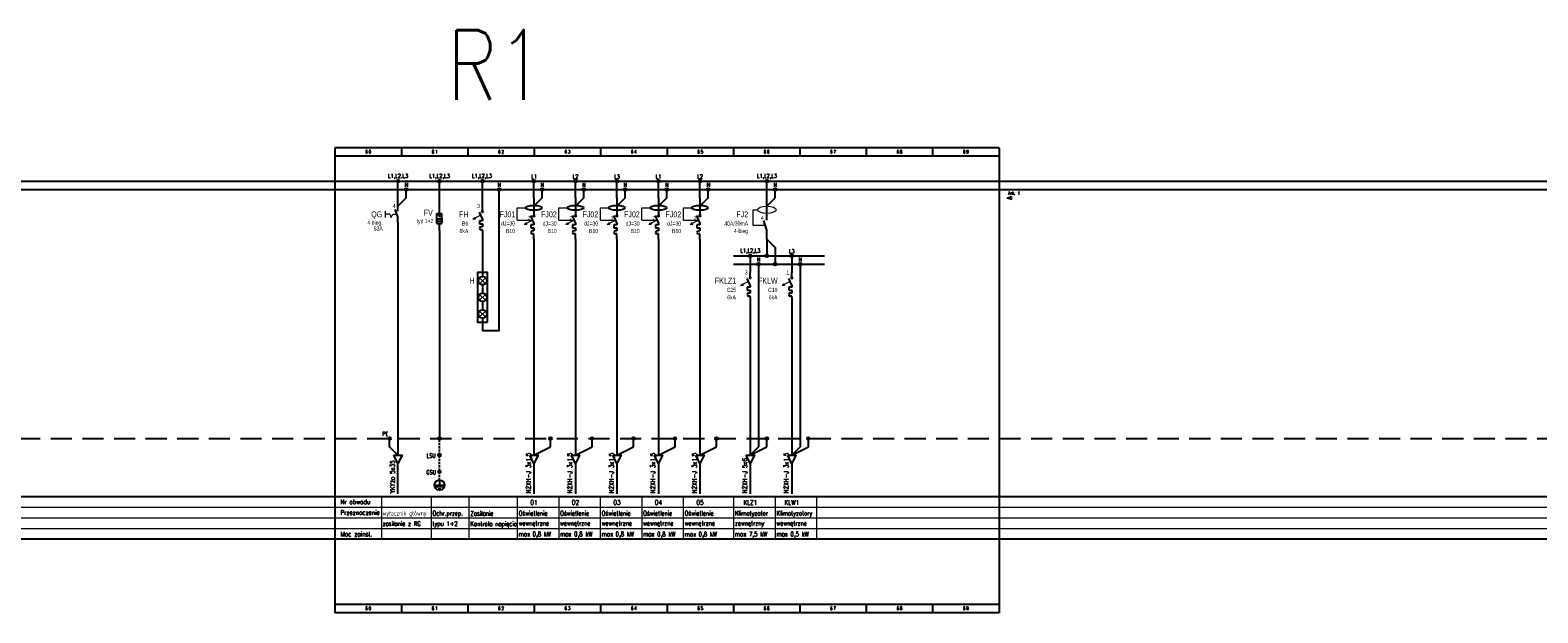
# Model space of a CAD drawing. Header units: millimetres. Extents: x -94648 to 68781, y -29623 to 11990.
# Tile 2 of 181: x -76485 to -67403, y -15171 to -11662. Entities that reach past the tile are written whole.
import ezdxf
from ezdxf.enums import TextEntityAlignment as Align

# ---------------------------------------------------------------- set-up
doc = ezdxf.new("R2010")
doc.units = ezdxf.units.MM
doc.linetypes.add('DASHED', pattern=[19.05, 12.7, -6.35])
doc.layers.add('cienkie', color=3, linetype='Continuous', lineweight=20)
doc.layers.add('TEKST_GRUBY', color=1, linetype='Continuous', lineweight=35)
for name, color, linetype in [('GRUBE', 1, 'Continuous'), ('ODNOŚNIK', 2, 'Continuous'), ('RAMKA', 1, 'Continuous'), ('TEKST_CIENKI', 2, 'Continuous')]:
    doc.layers.add(name, color=color, linetype=linetype)
doc.styles.add('LOGOCAD', font='TXT8')
doc.styles.add('ROMANS', font='romans.shx', dxfattribs={"width": 0.75, "height": 10})
doc.styles.get("Standard").update_dxf_attribs({"font": 'arial.ttf'})

# ---------------------------------------------------------------- blocks, each defined once
blk = doc.blocks.new('PASTYLKA')
at = {"layer": 'ODNOŚNIK'}
blk.add_hatch(color=256, dxfattribs=at).paths.add_polyline_path([(0.8, 0, 1), (-0.8, 0, 1)])
blk.add_circle((0, 0), 0.8, dxfattribs=at)
blk = doc.blocks.new('Pe')
at = {"layer": 'GRUBE'}
for p, q in [((0, 0), (0, -3.03)), ((-3.03, -3.03), (3.03, -3.03)), ((1.9, -4.17), (-1.9, -4.17)), ((-0.76, -5.31), (0.76, -5.31))]:
    blk.add_line(p, q, dxfattribs=at)
blk.add_circle((0, -3.03), 3.03, dxfattribs=at)
at = {"layer": 'GRUBE', "width": 0.7}
blk.add_attdef('TYP', (4.2, -3.94), '', height=2, dxfattribs=at)
blk = doc.blocks.new('FR101-1kr')
at = {"layer": 'cienkie'}
for p, q in [((-7.5, -7), (-7.5, -3)), ((-5, -5), (-4, -7)), ((-4, -7), (-3, -5))]:
    blk.add_line(p, q, dxfattribs=at)
at = {"layer": 'cienkie', "linetype": 'DASHED'}
for p, q in [((-5, -5), (-7.5, -5)), ((-3, -5), (-0.75, -5))]:
    blk.add_line(p, q, dxfattribs=at)
at = {"layer": 'GRUBE'}
for p, q in [((0, -3), (0, 0)), ((-1.88, -2), (0, -7)), ((0, -10), (0, -7))]:
    blk.add_line(p, q, dxfattribs=at)
at = {"layer": 'cienkie', "width": 0.7}
blk.add_attdef('BIEG', (-3.18, -1.25), '', height=2.5, dxfattribs=at)
for tag, p in [('TYP', (-9.2, -11.25)), ('WAR', (-9.2, -14.75))]:
    blk.add_attdef(tag, text='', height=2.5, dxfattribs=at).set_placement(p, align=Align.RIGHT)
at = {"layer": 'GRUBE', "width": 0.7}
blk.add_attdef('OZN', text='', height=3.5, dxfattribs=at).set_placement((-9.48, -6.75), align=Align.RIGHT)
blk = doc.blocks.new('Ochronik3bieg-1kr')
at = {"layer": 'cienkie'}
blk.add_hatch(color=256, dxfattribs=at).paths.add_polyline_path([(-1, -5), (0, -6.75), (1, -5)])
for p, q in [((-1.95, -7.5), (1.95, -7.5)), ((-1.95, -8.37), (1.95, -8.37)), ((-1, -5), (1, -5)), ((-1, -5), (0, -6.75)), ((0, -6.75), (1, -5)), ((-1.95, -9.23), (1.95, -9.23))]:
    blk.add_line(p, q, dxfattribs=at)
at = {"layer": 'GRUBE'}
for p, q in [((0, -5), (0, 0)), ((-1.5, -10.5), (-1.5, -4.5)), ((-1.5, -4.5), (1.5, -4.5)), ((1.5, -10.5), (1.5, -4.5)), ((-1.5, -10.5), (1.5, -10.5)), ((0, -15), (0, -10.5))]:
    blk.add_line(p, q, dxfattribs=at)
at = {"layer": 'cienkie', "width": 0.7}
for tag, p in [('TYP', (-3.7, -10.25)), ('WAR', (-3.5, -14.75))]:
    blk.add_attdef(tag, text='', height=2.5, dxfattribs=at).set_placement(p, align=Align.RIGHT)
at = {"layer": 'GRUBE', "width": 0.7}
blk.add_attdef('OZN', text='', height=3.5, dxfattribs=at).set_placement((-3.98, -5.75), align=Align.RIGHT)
blk = doc.blocks.new('Lampka')
at = {"layer": 'cienkie'}
for p, q in [((-1.77, -6.77), (1.77, -3.23)), ((-1.77, -3.23), (1.77, -6.77))]:
    blk.add_line(p, q, dxfattribs=at)
at = {"layer": 'GRUBE'}
for p, q in [((0, 0), (0, -2.5)), ((0, -7.5), (0, -10))]:
    blk.add_line(p, q, dxfattribs=at)
blk.add_circle((0, -5), 2.5, dxfattribs=at)
at = {"layer": 'cienkie', "width": 0.7}
for tag, p in [('KON_1', (0.7, -1.25)), ('KON_2', (0.7, -11.25))]:
    blk.add_attdef(tag, p, '', height=2.5, dxfattribs=at)
for tag, p in [('TYP', (-4.31, -11.21)), ('WAR', (-4.31, -15.21))]:
    blk.add_attdef(tag, text='', height=2.5, dxfattribs=at).set_placement(p, align=Align.RIGHT)
at = {"layer": 'GRUBE', "width": 0.7}
blk.add_attdef('OZN', text='', height=3.5, dxfattribs=at).set_placement((-4.72, -6.69), align=Align.RIGHT)
blk = doc.blocks.new('S300')
at = {"layer": 'cienkie'}
for p, q in [((-1.02, -5.46), (-5.85, -7.96)), ((-5.85, -7.96), (-4.75, -6.83)), ((-4.29, -7.71), (-5.85, -7.96)), ((-5.41, -7.73), (-4.75, -6.83)), ((-5.41, -7.73), (-4.29, -7.71)), ((-4.96, -7.5), (-4.75, -6.83)), ((-4.96, -7.5), (-4.29, -7.71)), ((-4.75, -6.83), (-4.29, -7.71))]:
    blk.add_line(p, q, dxfattribs=at)
at = {"layer": 'GRUBE'}
for p, q in [((0, -3.5), (0, 0)), ((0, -8.84), (-1.82, -8.84)), ((-1.82, -8.84), (-1.82, -10.66)), ((0, -7.67), (-1.81, -3.74)), ((0.6, -2.9), (-0.61, -4.11)), ((0.6, -4.11), (-0.61, -2.9)), ((0, -7.67), (0, -8.84)), ((-1.82, -10.66), (0, -10.66)), ((0, -12.47), (-0.91, -12.47)), ((0, -14.29), (-0.91, -14.29)), ((0, -10.66), (0, -12.47)), ((0, -15), (0, -14.29))]:
    blk.add_line(p, q, dxfattribs=at)
for start, end in [(90, 180), (180, 270)]:
    blk.add_arc((-0.91, -13.38), 0.908, start, end, dxfattribs=at)
at = {"layer": 'cienkie', "width": 0.7}
for tag, height, p in [('WAR', 2.5, (-11.36, -11.27)), ('TYP', 2.5, (-11.36, -6.77)), ('BIEG', 2.2, (-2.06, -3.22))]:
    blk.add_attdef(tag, text='', height=height, dxfattribs=at).set_placement(p, align=Align.RIGHT)
at = {"layer": 'GRUBE', "width": 0.7}
blk.add_attdef('OZN', text='', height=3.5, dxfattribs=at).set_placement((-11.22, -1.77), align=Align.RIGHT)
blk = doc.blocks.new('P312')
at = {"layer": 'cienkie', "linetype": 'DASHED'}
for p, q in [((-10, -6.1), (-5.05, -6.09)), ((-10, -13.5), (-10, -6.1)), ((-10, -13.5), (-0.68, -13.5))]:
    blk.add_line(p, q, dxfattribs=at)
at = {"layer": 'cienkie'}
for p, q in [((-0.67, -13.52), (-5.81, -16.17)), ((-5.81, -16.17), (-4.71, -15.03)), ((-4.25, -15.92), (-5.81, -16.17)), ((-5.37, -15.94), (-4.71, -15.03)), ((-5.37, -15.94), (-4.25, -15.92)), ((-4.92, -15.71), (-4.71, -15.03)), ((-4.92, -15.71), (-4.25, -15.92)), ((-4.71, -15.03), (-4.25, -15.92))]:
    blk.add_line(p, q, dxfattribs=at)
at = {"layer": 'GRUBE'}
for p, q in [((0, 0), (0, -11)), ((0, -15.16), (-1.81, -10.74)), ((0, -16.34), (-1.81, -16.34)), ((-1.81, -16.34), (-1.81, -18.16)), ((-1.81, -18.16), (0, -18.16)), ((0.6, -10.39), (-0.61, -11.61)), ((0.6, -11.61), (-0.61, -10.39)), ((0, -15.16), (0, -16.34)), ((0, -18.16), (0, -19.97)), ((0, -19.97), (-0.91, -19.97)), ((0, -21.79), (-0.91, -21.79)), ((0, -25), (0, -21.79))]:
    blk.add_line(p, q, dxfattribs=at)
for start, end in [(90, 180), (180, 270)]:
    blk.add_arc((-0.91, -20.88), 0.908, start, end, dxfattribs=at)
blk.add_ellipse((-0.05, -6.09), major_axis=(5, 0), ratio=0.286199, dxfattribs=at)
at = {"layer": 'cienkie', "width": 0.7}
for tag, height, p in [('WAR1', 2.5, (-5.89, -19.65)), ('BIEGUNY', 2, (-2.37, -11.15)), ('WAR2', 2.5, (-5.89, -24.15))]:
    blk.add_attdef(tag, text='', height=height, dxfattribs=at).set_placement(p, align=Align.RIGHT)
at = {"layer": 'GRUBE', "width": 0.7}
blk.add_attdef('OZN', text='', height=3.5, dxfattribs=at).set_placement((-6.36, -4.9), align=Align.RIGHT)
blk = doc.blocks.new('P300')
at = {"layer": 'cienkie', "linetype": 'DASHED'}
for p, q in [((-8.18, -16.5), (-8.18, -7.25)), ((-8.18, -7.25), (-5.68, -7.25)), ((-8.18, -16.5), (-0.94, -16.5))]:
    blk.add_line(p, q, dxfattribs=at)
at = {"layer": 'cienkie'}
blk.add_ellipse((0, -7.25), major_axis=(5.68, 0), ratio=0.385965, dxfattribs=at)
at = {"layer": 'GRUBE'}
for p, q in [((0, -13.5), (0, 0)), ((0, -19.5), (-1.81, -13.74)), ((0, -25), (0, -19.5))]:
    blk.add_line(p, q, dxfattribs=at)
at = {"layer": 'cienkie', "width": 0.7}
for tag, height, p in [('TYP', 2.5, (-11.36, -16.77)), ('BIEG', 2.2, (-2.06, -13.22)), ('WAR', 2.5, (-11.36, -21.27))]:
    blk.add_attdef(tag, text='', height=height, dxfattribs=at).set_placement(p, align=Align.RIGHT)
at = {"layer": 'GRUBE', "width": 0.7}
blk.add_attdef('OZN', text='', height=3.5, dxfattribs=at).set_placement((-11.22, -11.77), align=Align.RIGHT)

msp = doc.modelspace()

# ---------------------------------------------------------------- linework, layer by layer
at = {"layer": 'cienkie'}
for p, q in [((-74369.24812, -14471.01692), (-74369.24812, -14724.64727)), ((-74369.24812, -14471.01692), (-74369.24812, -14724.64727)), ((-74369.24812, -14471.01692), (-74369.24812, -14724.64732)), ((-74369.24812, -14471.01692), (-74369.24812, -14724.64727)), ((-74369.24812, -14471.01692), (-74369.24812, -14724.64727)), ((-74369.24812, -14471.01698), (-74369.24812, -14724.64732)), ((-74069.24812, -14471.01692), (-74069.24812, -14724.64727)), ((-73841.3851, -14471.01692), (-73841.3851, -14724.64727)), ((-73841.3851, -14471.01692), (-73841.3851, -14724.64727)), ((-73550.25681, -14471.01692), (-73550.25681, -14724.64727)), ((-73550.25681, -14471.01692), (-73550.25681, -14724.64727)), ((-73300.25681, -14471.01692), (-73300.25681, -14724.64727)), ((-73300.25681, -14471.01692), (-73300.25681, -14724.64727)), ((-73050.25682, -14471.04922), (-73050.25682, -14724.67956)), ((-73050.25682, -14471.04922), (-73050.25682, -14724.67956)), ((-72800.25682, -14471.08151), (-72800.25682, -14724.71186)), ((-72800.25682, -14471.08151), (-72800.25682, -14724.71186)), ((-72550.25683, -14471.11381), (-72550.25683, -14724.74415)), ((-72550.25683, -14471.11381), (-72550.25683, -14724.74415)), ((-72247.13235, -14470.98435), (-72247.13235, -14724.61469)), ((-72247.13235, -14470.98435), (-72247.13235, -14724.61469)), ((-72247.13235, -14470.98435), (-72247.13235, -14724.61469)), ((-72247.13235, -14470.9844), (-72247.13235, -14724.61475)), ((-72247.13235, -14471.01692), (-72247.13235, -14724.64727)), ((-72247.13235, -14471.01692), (-72247.13235, -14724.64727)), ((-72247.13235, -14471.01692), (-72247.13235, -14724.64727)), ((-72247.13235, -14471.01698), (-72247.13235, -14724.64732)), ((-72247.13235, -14471.01698), (-72247.13235, -14724.64732)), ((-72247.13234, -14470.95205), (-72247.13234, -14724.58239)), ((-72247.13234, -14470.98463), (-72247.13234, -14724.61497)), ((-71997.13235, -14470.91947), (-71997.13235, -14724.54982)), ((-71997.13235, -14470.95177), (-71997.13235, -14724.58211)), ((-71997.13235, -14470.95177), (-71997.13235, -14724.58211)), ((-71997.13235, -14470.95177), (-71997.13235, -14724.58211)), ((-71997.13235, -14470.95183), (-71997.13235, -14724.58217)), ((-71997.13235, -14470.95205), (-71997.13235, -14724.58239)), ((-71997.13235, -14470.98435), (-71997.13235, -14724.61469)), ((-71997.13235, -14470.98435), (-71997.13235, -14724.61469)), ((-71997.13235, -14470.98435), (-71997.13235, -14724.61469)), ((-71997.13235, -14470.9844), (-71997.13235, -14724.61475)), ((-71997.13235, -14470.9844), (-71997.13235, -14724.61475)), ((-71747.13235, -14470.95183), (-71747.13235, -14724.58217)), ((-90648.48284, -14535.01698), (-46648.48284, -14535.01698)), ((-90648.48284, -14599.01698), (-46648.48284, -14599.01698)), ((-90648.48284, -14599.01698), (-46648.48284, -14599.01698)), ((-90648.48284, -14663.01698), (-46648.48284, -14663.01698))]:
    msp.add_line(p, q, dxfattribs=at)
at = {"layer": 'GRUBE'}
for p, q in [((-94648.48284, -12571.01692), (-66648.48284, -12571.01692)), ((-94648.48284, -12621.01692), (-66648.48284, -12621.01692)), ((-74269.08028, -12721.01687), (-74269.08028, -12571.01687)), ((-74219.08028, -12671.01687), (-74219.08028, -12621.01687)), ((-74019.08028, -12721.01687), (-74019.08028, -12571.01687)), ((-73759.50478, -12721.01687), (-73759.50478, -12571.01687)), ((-73450.08897, -12671.01687), (-73450.08897, -12571.01687)), ((-73400.08897, -12671.01687), (-73400.08897, -12621.01687)), ((-73200.08897, -12671.01687), (-73200.08897, -12571.01687)), ((-73150.08897, -12671.01687), (-73150.08897, -12621.01687)), ((-72950.08897, -12671.04916), (-72950.08897, -12571.04916)), ((-72900.08897, -12671.04916), (-72900.08897, -12621.04916)), ((-72700.08898, -12671.08146), (-72700.08898, -12571.08146)), ((-72650.08898, -12671.08146), (-72650.08898, -12621.08146)), ((-72450.08898, -12671.11375), (-72450.08898, -12571.11375)), ((-72400.08898, -12671.11375), (-72400.08898, -12621.11375)), ((-72046.99194, -12670.97267), (-72046.99194, -12570.97267)), ((-71996.99194, -12670.97267), (-71996.99194, -12620.97267)), ((-74219.08028, -12671.01687), (-74269.08028, -12721.01687)), ((-73400.08897, -12671.01687), (-73450.08897, -12721.01687)), ((-73150.08897, -12671.01687), (-73200.08897, -12721.01687)), ((-72900.08897, -12671.04916), (-72950.08897, -12721.04916)), ((-72650.08898, -12671.08146), (-72700.08898, -12721.08146)), ((-72400.08898, -12671.11375), (-72450.08898, -12721.11375)), ((-72046.99194, -12720.97267), (-71996.99194, -12670.97267)), ((-74269.08028, -12821.01687), (-74269.24821, -14221.01687)), ((-74019.08028, -12871.01687), (-74019.24821, -14121.01687)), ((-73759.50478, -12871.01687), (-73759.50478, -13121.01687)), ((-73450.08897, -12921.01687), (-73450.2569, -14221.01687)), ((-73200.08897, -12921.01687), (-73200.2569, -14221.01687)), ((-72950.08897, -12921.04916), (-72950.25691, -14221.04916)), ((-72700.08898, -12921.08146), (-72700.25691, -14221.08146)), ((-72450.08898, -12921.11375), (-72450.25691, -14221.11375)), ((-72046.99194, -12920.97267), (-72046.99194, -13020.97267)), ((-72046.99194, -12920.97267), (-71996.99194, -12970.97267)), ((-71996.99194, -12970.97267), (-71996.99194, -13070.97267)), ((-72246.99195, -13021.01687), (-71700.50874, -13021.01687)), ((-72246.99195, -13071.01687), (-71700.50874, -13071.01687)), ((-72147.13244, -13021.01687), (-72147.13244, -13120.97267)), ((-72097.13244, -13071.01687), (-72097.13244, -14170.98429)), ((-71897.13244, -13021.01687), (-71897.13244, -13120.97267)), ((-71847.13244, -13071.01687), (-71847.13244, -14170.95171)), ((-72147.14098, -13270.97267), (-72147.14098, -14220.98429)), ((-71897.14098, -13270.9401), (-71897.14098, -14220.95171)), ((-74319.24821, -14171.01687), (-74319.24821, -14121.01687)), ((-73350.2569, -14171.01687), (-73350.2569, -14121.01687)), ((-73100.2569, -14171.01687), (-73100.2569, -14121.01687)), ((-72850.25691, -14171.04916), (-72850.25691, -14121.04916)), ((-72600.25691, -14171.08146), (-72600.25691, -14121.08146)), ((-72350.25691, -14171.11375), (-72350.25691, -14121.11375)), ((-72047.13244, -14170.98429), (-72047.13244, -14120.98429)), ((-71797.13244, -14170.95171), (-71797.13244, -14120.95171)), ((-74269.24821, -14221.01687), (-74319.24821, -14171.01687)), ((-73450.2569, -14221.01687), (-73350.2569, -14171.01687)), ((-73200.2569, -14221.01687), (-73100.2569, -14171.01687)), ((-72950.25691, -14221.04916), (-72850.25691, -14171.04916)), ((-72700.25691, -14221.08146), (-72600.25691, -14171.08146)), ((-72450.25691, -14221.11375), (-72350.25691, -14171.11375)), ((-72147.13244, -14220.98429), (-72047.13244, -14170.98429)), ((-72097.13244, -14170.98429), (-72147.13244, -14220.98429)), ((-71897.13244, -14220.95171), (-71797.13244, -14170.95171)), ((-71847.13244, -14170.95171), (-71897.13244, -14220.95171)), ((-74269.24821, -14454.12075), (-74269.24821, -14271.01687)), ((-73450.2569, -14271.01687), (-73450.2569, -14454.12075)), ((-73200.2569, -14271.01687), (-73200.2569, -14454.12075)), ((-72950.25691, -14271.04916), (-72950.25691, -14454.15305)), ((-72700.25691, -14271.08146), (-72700.25691, -14454.18534)), ((-72450.25691, -14271.11375), (-72450.25691, -14454.21764)), ((-72147.13244, -14270.98429), (-72147.13244, -14454.08818)), ((-71897.13244, -14270.95171), (-71897.13244, -14454.0556)), ((-90648.48284, -14471.01698), (-46648.48284, -14471.01698)), ((-94648.48284, -14724.64732), (-46648.48284, -14724.64732))]:
    msp.add_line(p, q, dxfattribs=at)
at = {"layer": 'GRUBE', "linetype": 'DASHED', "ltscale": 10}
msp.add_line((-94648.48284, -14121.01692), (-66648.48284, -14121.01692), dxfattribs=at)
at = {"layer": 'GRUBE', "linetype": 'DASHED'}
msp.add_line((-74019.24821, -14371.01687), (-74019.24821, -14121.01687), dxfattribs=at)
at = {"layer": 'GRUBE'}
for points in [[(-73759.50478, -13421.01687), (-73759.50478, -13471.01687), (-73659.50478, -13471.01687), (-73659.50478, -12621.01687)], [(-74294.24821, -14221.01687), (-74244.24821, -14221.01687), (-74269.24821, -14271.01687), (-74294.24821, -14221.01687)], [(-73475.2569, -14221.01687), (-73425.2569, -14221.01687), (-73450.2569, -14271.01687), (-73475.2569, -14221.01687)], [(-73225.2569, -14221.01687), (-73175.2569, -14221.01687), (-73200.2569, -14271.01687), (-73225.2569, -14221.01687)], [(-72975.25691, -14221.04916), (-72925.25691, -14221.04916), (-72950.25691, -14271.04916), (-72975.25691, -14221.04916)], [(-72725.25691, -14221.08146), (-72675.25691, -14221.08146), (-72700.25691, -14271.08146), (-72725.25691, -14221.08146)], [(-72475.25691, -14221.11375), (-72425.25691, -14221.11375), (-72450.25691, -14271.11375), (-72475.25691, -14221.11375)], [(-72172.13244, -14220.98429), (-72122.13244, -14220.98429), (-72147.13244, -14270.98429), (-72172.13244, -14220.98429)], [(-71922.13244, -14220.95171), (-71872.13244, -14220.95171), (-71897.13244, -14270.95171), (-71922.13244, -14220.95171)]]:
    msp.add_lwpolyline(points, dxfattribs=at)
at = {"layer": 'RAMKA', "ltscale": 5}
for p, q in [((-70648.48284, -12371.01692), (-74648.48284, -12371.01692)), ((-74648.48284, -12371.01692), (-74648.48284, -12421.01692)), ((-70648.48284, -12421.01692), (-74648.48284, -12421.01692)), ((-74648.48284, -12421.01692), (-74648.48284, -15121.01692)), ((-74248.48284, -12371.01692), (-74248.48284, -12421.01692)), ((-73848.48284, -12371.01692), (-73848.48284, -12421.01692)), ((-73448.48284, -12371.01692), (-73448.48284, -12421.01692)), ((-73048.48284, -12371.01692), (-73048.48284, -12421.01692)), ((-73048.48284, -12371.01692), (-73048.48284, -12421.01692)), ((-72648.48284, -12371.01692), (-72648.48284, -12421.01692)), ((-72248.48284, -12371.01692), (-72248.48284, -12421.01692)), ((-71848.48284, -12371.01692), (-71848.48284, -12421.01692)), ((-71448.48284, -12371.01692), (-71448.48284, -12421.01692)), ((-71048.48284, -12371.01692), (-71048.48284, -12421.01692)), ((-70648.48284, -12371.01692), (-70648.48284, -12421.01692)), ((-70648.48284, -12421.01692), (-70648.48284, -15121.01692)), ((-70648.48284, -15121.01692), (-74648.48284, -15121.01692)), ((-74648.48284, -15121.01692), (-74648.48284, -15171.01692)), ((-74248.48284, -15121.01692), (-74248.48284, -15171.01692)), ((-73848.48284, -15121.01692), (-73848.48284, -15171.01692)), ((-73448.48284, -15121.01692), (-73448.48284, -15171.01692)), ((-73048.48284, -15121.01692), (-73048.48284, -15171.01692)), ((-73048.48284, -15121.01692), (-73048.48284, -15171.01692)), ((-72648.48284, -15121.01692), (-72648.48284, -15171.01692)), ((-72248.48284, -15121.01692), (-72248.48284, -15171.01692)), ((-71848.48284, -15121.01692), (-71848.48284, -15171.01692)), ((-71448.48284, -15121.01692), (-71448.48284, -15171.01692)), ((-71048.48284, -15121.01692), (-71048.48284, -15171.01692)), ((-70648.48284, -15121.01692), (-70648.48284, -15171.01692)), ((-70648.48284, -15171.01692), (-74648.48284, -15171.01692))]:
    msp.add_line(p, q, dxfattribs=at)
at = {"layer": 'RAMKA'}
for q in [(-70569.50506, -12663.25235), (-70569.50506, -12678.7815)]:
    msp.add_line((-70598.48284, -12671.01692), q, dxfattribs=at)
at = {"layer": 'TEKST_CIENKI'}
msp.add_lwpolyline([(-73729.50478, -13421.01687), (-73729.50478, -13121.01687), (-73789.50478, -13121.01687), (-73789.50478, -13421.01687)], close=True, dxfattribs=at)

# ---------------------------------------------------------------- block references
at = {"layer": 'GRUBE', "xscale": 10, "yscale": 10, "zscale": 10}
for name, p in [('PASTYLKA', (-74269.08028, -12571.01687)), ('PASTYLKA', (-74219.08028, -12621.01687)), ('PASTYLKA', (-74019.08028, -12571.01687)), ('PASTYLKA', (-73759.50478, -12571.01687)), ('PASTYLKA', (-73659.50478, -12621.01687)), ('PASTYLKA', (-73450.08897, -12571.01687)), ('PASTYLKA', (-73400.08897, -12621.01687)), ('PASTYLKA', (-73200.08897, -12571.01687)), ('PASTYLKA', (-73150.08897, -12621.01687)), ('PASTYLKA', (-72950.08897, -12571.04916)), ('PASTYLKA', (-72900.08897, -12621.04916)), ('PASTYLKA', (-72700.08898, -12571.08146)), ('PASTYLKA', (-72650.08898, -12621.08146)), ('PASTYLKA', (-72450.08898, -12571.11375)), ('PASTYLKA', (-72400.08898, -12621.11375)), ('PASTYLKA', (-72046.99194, -12570.97267)), ('PASTYLKA', (-71996.99194, -12620.97267)), ('PASTYLKA', (-72146.99194, -13020.97267)), ('PASTYLKA', (-72096.99194, -13070.97267)), ('PASTYLKA', (-72046.99194, -13020.97267)), ('PASTYLKA', (-71996.99194, -13070.97267)), ('PASTYLKA', (-71896.99195, -13021.01687)), ('PASTYLKA', (-71846.99195, -13071.01687)), ('Lampka', (-73759.50478, -13221.01687)), ('Lampka', (-73759.50478, -13321.01687)), ('PASTYLKA', (-74319.24821, -14121.01687)), ('PASTYLKA', (-74019.24821, -14121.01687)), ('PASTYLKA', (-74019.24821, -14121.01687)), ('PASTYLKA', (-73350.2569, -14121.01687)), ('PASTYLKA', (-73100.2569, -14121.01687)), ('PASTYLKA', (-72850.25691, -14121.04916)), ('PASTYLKA', (-72600.25691, -14121.08146)), ('PASTYLKA', (-72350.25691, -14121.11375)), ('PASTYLKA', (-72047.13244, -14120.95194)), ('PASTYLKA', (-71797.13244, -14120.91936)), ('PASTYLKA', (-74019.24821, -14221.01687)), ('PASTYLKA', (-74019.24821, -14221.01687)), ('PASTYLKA', (-74019.24821, -14321.01687)), ('PASTYLKA', (-74019.24821, -14321.01687)), ('Pe', (-74019.24821, -14371.01687))]:
    msp.add_blockref(name, p, dxfattribs=at)
for name, p, values in [('FR101-1kr', (-74269.08028, -12721.01687), {'BIEG': '4', 'OZN': 'QG', 'WAR': '63A', 'TYP': '4 bieg.'}), ('P300', (-72046.99194, -12670.97267), {'BIEG': '4', 'TYP': '40A/30mA', 'WAR': '4-bieg', 'OZN': 'FJ2'}), ('Ochronik3bieg-1kr', (-74019.08028, -12721.01687), {'TYP': 'typ 1+2', 'OZN': 'FV'})]:
    msp.add_blockref(name, p, dxfattribs=at).add_auto_attribs(values)
at = {"layer": 'GRUBE'}
ref = msp.add_blockref('S300', (-73759.50478, -12721.01687), dxfattribs=dict(at, xscale=10, yscale=10, zscale=10))
ref.add_attrib('WAR', '6kA', dxfattribs={"layer": 'cienkie', "height": 25, "width": 0.7}).set_placement((-73845.70478, -12883.51687), align=Align.RIGHT)
ref.add_attrib('TYP', 'B6', dxfattribs={"layer": 'cienkie', "height": 25, "width": 0.7}).set_placement((-73845.70478, -12838.51687), align=Align.RIGHT)
ref.add_attrib('OZN', 'FH', dxfattribs={"height": 35, "width": 0.7}).set_placement((-73844.30478, -12788.51687), align=Align.RIGHT)
ref.add_attrib('BIEGUNY', '3', dxfattribs={"layer": 'cienkie', "height": 25, "width": 0.7}).set_placement((-73775.00974, -12733.51687), align=Align.RIGHT)
ref = msp.add_blockref('P312', (-73450.08897, -12671.01687), dxfattribs=dict(at, xscale=10, yscale=10, zscale=10))
ref.add_attrib('BIEG', '2', dxfattribs={"layer": 'cienkie', "height": 22, "width": 0.7}).set_placement((-73470.72487, -12803.25329), align=Align.RIGHT)
ref.add_attrib('TYP', 'dJ=30', dxfattribs={"layer": 'cienkie', "height": 25, "width": 0.7}).set_placement((-73563.67328, -12838.73635), align=Align.RIGHT)
ref.add_attrib('WAR', 'B10', dxfattribs={"layer": 'cienkie', "height": 25, "width": 0.7}).set_placement((-73563.67328, -12883.73635), align=Align.RIGHT)
ref.add_attrib('OZN', 'FJ01', dxfattribs={"height": 35, "width": 0.7}).set_placement((-73562.27328, -12788.73635), align=Align.RIGHT)
ref = msp.add_blockref('P312', (-73200.08897, -12671.01687), dxfattribs=dict(at, xscale=10, yscale=10, zscale=10))
ref.add_attrib('BIEG', '2', dxfattribs={"layer": 'cienkie', "height": 22, "width": 0.7}).set_placement((-73220.72487, -12803.25329), align=Align.RIGHT)
ref.add_attrib('TYP', 'dJ=30', dxfattribs={"layer": 'cienkie', "height": 25, "width": 0.7}).set_placement((-73313.67328, -12838.73635), align=Align.RIGHT)
ref.add_attrib('WAR', 'B10', dxfattribs={"layer": 'cienkie', "height": 25, "width": 0.7}).set_placement((-73313.67328, -12883.73635), align=Align.RIGHT)
ref.add_attrib('OZN', 'FJ02', dxfattribs={"height": 35, "width": 0.7}).set_placement((-73312.27328, -12788.73635), align=Align.RIGHT)
ref = msp.add_blockref('P312', (-72950.08897, -12671.04916), dxfattribs=dict(at, xscale=10, yscale=10, zscale=10))
ref.add_attrib('BIEG', '2', dxfattribs={"layer": 'cienkie', "height": 22, "width": 0.7}).set_placement((-72970.72488, -12803.28559), align=Align.RIGHT)
ref.add_attrib('TYP', 'dJ=30', dxfattribs={"layer": 'cienkie', "height": 25, "width": 0.7}).set_placement((-73063.67328, -12838.76864), align=Align.RIGHT)
ref.add_attrib('WAR', 'B10', dxfattribs={"layer": 'cienkie', "height": 25, "width": 0.7}).set_placement((-73063.67328, -12883.76864), align=Align.RIGHT)
ref.add_attrib('OZN', 'FJ02', dxfattribs={"height": 35, "width": 0.7}).set_placement((-73062.27328, -12788.76864), align=Align.RIGHT)
ref = msp.add_blockref('P312', (-72700.08898, -12671.08146), dxfattribs=dict(at, xscale=10, yscale=10, zscale=10))
ref.add_attrib('BIEG', '2', dxfattribs={"layer": 'cienkie', "height": 22, "width": 0.7}).set_placement((-72720.72488, -12803.31788), align=Align.RIGHT)
ref.add_attrib('TYP', 'dJ=30', dxfattribs={"layer": 'cienkie', "height": 25, "width": 0.7}).set_placement((-72813.67328, -12838.80094), align=Align.RIGHT)
ref.add_attrib('WAR', 'B10', dxfattribs={"layer": 'cienkie', "height": 25, "width": 0.7}).set_placement((-72813.67328, -12883.80094), align=Align.RIGHT)
ref.add_attrib('OZN', 'FJ02', dxfattribs={"height": 35, "width": 0.7}).set_placement((-72812.27328, -12788.80094), align=Align.RIGHT)
ref = msp.add_blockref('P312', (-72450.08898, -12671.11375), dxfattribs=dict(at, xscale=10, yscale=10, zscale=10))
ref.add_attrib('BIEG', '2', dxfattribs={"layer": 'cienkie', "height": 22, "width": 0.7}).set_placement((-72470.72489, -12803.35018), align=Align.RIGHT)
ref.add_attrib('TYP', 'dJ=30', dxfattribs={"layer": 'cienkie', "height": 25, "width": 0.7}).set_placement((-72563.67329, -12838.83323), align=Align.RIGHT)
ref.add_attrib('WAR', 'B10', dxfattribs={"layer": 'cienkie', "height": 25, "width": 0.7}).set_placement((-72563.67329, -12883.83323), align=Align.RIGHT)
ref.add_attrib('OZN', 'FJ02', dxfattribs={"height": 35, "width": 0.7}).set_placement((-72562.27329, -12788.83323), align=Align.RIGHT)
ref = msp.add_blockref('Lampka', (-73759.50478, -13121.01687), dxfattribs=dict(at, xscale=10, yscale=10, zscale=10))
ref.add_attrib('OZN', 'H', dxfattribs={"height": 35, "width": 0.7}).set_placement((-73806.66669, -13187.92057), align=Align.RIGHT)
ref = msp.add_blockref('S300', (-72147.00049, -13120.97267), dxfattribs=dict(at, xscale=10, yscale=10, zscale=10))
ref.add_attrib('WAR', '6kA', dxfattribs={"layer": 'cienkie', "height": 25, "width": 0.7}).set_placement((-72233.20049, -13283.47267), align=Align.RIGHT)
ref.add_attrib('TYP', 'C25', dxfattribs={"layer": 'cienkie', "height": 25, "width": 0.7}).set_placement((-72233.20049, -13238.47267), align=Align.RIGHT)
ref.add_attrib('OZN', 'FKLZ1', dxfattribs={"height": 35, "width": 0.7}).set_placement((-72231.80049, -13188.47267), align=Align.RIGHT)
ref.add_attrib('BIEGUNY', '3', dxfattribs={"layer": 'cienkie', "height": 25, "width": 0.7}).set_placement((-72162.50544, -13133.47267), align=Align.RIGHT)
ref = msp.add_blockref('S300', (-71897.00048, -13120.94038), dxfattribs=dict(at, xscale=10, yscale=10, zscale=10))
ref.add_attrib('WAR', '6kA', dxfattribs={"layer": 'cienkie', "height": 25, "width": 0.7}).set_placement((-71983.20048, -13283.44038), align=Align.RIGHT)
ref.add_attrib('TYP', 'C10', dxfattribs={"layer": 'cienkie', "height": 25, "width": 0.7}).set_placement((-71983.20048, -13238.44038), align=Align.RIGHT)
ref.add_attrib('OZN', 'FKLW', dxfattribs={"height": 35, "width": 0.7}).set_placement((-71981.80048, -13188.44038), align=Align.RIGHT)
ref.add_attrib('BIEGUNY', '1', dxfattribs={"layer": 'cienkie', "height": 25, "width": 0.7}).set_placement((-71912.50544, -13133.44038), align=Align.RIGHT)

# ---------------------------------------------------------------- texts
at = {"layer": 'RAMKA', "style": 'ROMANS', "width": 0.8}
for s, p in [('6', (-74458.48284, -12403.82101)), ('0', (-74438.48284, -12403.82101)), ('6', (-74058.48284, -12403.82101)), ('1', (-74038.48284, -12403.82101)), ('6', (-73658.48284, -12403.82101)), ('2', (-73638.48284, -12403.82101)), ('6', (-73258.48284, -12403.82101)), ('3', (-73238.48284, -12403.82101)), ('6', (-72858.48284, -12403.82101)), ('4', (-72838.48284, -12403.82101)), ('6', (-72458.48284, -12403.82101)), ('5', (-72438.48284, -12403.82101)), ('6', (-72058.48284, -12403.82101)), ('6', (-72038.48284, -12403.82101)), ('6', (-71658.48284, -12403.82101)), ('7', (-71638.48284, -12403.82101)), ('6', (-71258.48284, -12403.82101)), ('8', (-71238.48284, -12403.82101)), ('6', (-70858.48284, -12403.82101)), ('9', (-70838.48284, -12403.82101)), ('Ark. 1', (-70558.18518, -12653.82101)), ('6', (-74458.48284, -15153.82101)), ('0', (-74438.48284, -15153.82101)), ('6', (-74058.48284, -15153.82101)), ('1', (-74038.48284, -15153.82101)), ('6', (-73658.48284, -15153.82101)), ('2', (-73638.48284, -15153.82101)), ('6', (-73258.48284, -15153.82101)), ('3', (-73238.48284, -15153.82101)), ('6', (-72858.48284, -15153.82101)), ('4', (-72838.48284, -15153.82101)), ('6', (-72458.48284, -15153.82101)), ('5', (-72438.48284, -15153.82101)), ('6', (-72058.48284, -15153.82101)), ('6', (-72038.48284, -15153.82101)), ('6', (-71658.48284, -15153.82101)), ('7', (-71638.48284, -15153.82101)), ('6', (-71258.48284, -15153.82101)), ('8', (-71238.48284, -15153.82101)), ('6', (-70858.48284, -15153.82101)), ('9', (-70838.48284, -15153.82101))]:
    msp.add_text(s, height=20, dxfattribs=at).set_placement(p, align=Align.CENTER)
at = {"layer": 'TEKST_CIENKI', "style": 'LOGOCAD', "width": 0.8}
for s, p in [('YKYżo 5x35', (-74288.51503, -14450.72588)), ('N2XH-J 3x1,5', (-73469.52373, -14450.72588)), ('N2XH-J 3x1,5', (-73219.52373, -14450.72588)), ('N2XH-J 3x1,5', (-72969.52373, -14450.75818)), ('N2XH-J 3x1,5', (-72719.52373, -14450.79047)), ('N2XH-J 3x1,5', (-72469.52374, -14450.82277)), ('N2XH-J 5x6', (-72166.39926, -14450.69331)), ('N2XH-J 3x1,5', (-71916.39926, -14450.66073))]:
    msp.add_text(s, height=28, rotation=90, dxfattribs=at).set_placement(p)
at = {"layer": 'TEKST_CIENKI', "style": 'ROMANS', "width": 0.7}
for s, p in [('wyłacznik główny', (-74361.4019, -14585.15903)), ('zasilanie z RG', (-74361.4019, -14647.9742)), ('typu 1+2', (-74061.4019, -14647.9742)), ('Ochr.przep.', (-74061.4019, -14585.15903)), ('Zasilanie', (-73833.53888, -14586.34386)), ('Kontrola napięcia', (-73833.53888, -14649.15903)), ('wewnętrzne', (-73542.41065, -14645.56029)), ('Oświetlenie', (-73542.41059, -14585.15903)), ('wewnętrzne', (-73292.41065, -14645.56029)), ('Oświetlenie', (-73292.41059, -14585.15903)), ('wewnętrzne', (-73042.41066, -14645.59259)), ('Oświetlenie', (-73042.41059, -14585.19133)), ('wewnętrzne', (-72792.41066, -14645.62488)), ('Oświetlenie', (-72792.4106, -14585.22362)), ('wewnętrzne', (-72542.41066, -14645.65718)), ('Oświetlenie', (-72542.4106, -14585.25592)), ('zewnętrzny', (-72239.28609, -14645.57197)), ('Klimatyzator', (-72239.28612, -14585.12645)), ('wewnętrzne', (-71989.2861, -14645.53939)), ('Klimatyzatory', (-71989.28613, -14585.09388)), ('max 0,8 kW', (-73542.41059, -14710.78937)), ('max 0,8 kW', (-73292.41059, -14710.78937)), ('max 0,8 kW', (-73042.41059, -14710.82167)), ('max 0,8 kW', (-72792.4106, -14710.85396)), ('max 0,8 kW', (-72542.4106, -14710.88626)), ('max 7,5 kW', (-72239.28612, -14710.7568)), ('max 0,5 kW', (-71989.28613, -14710.72422))]:
    msp.add_text(s, height=28, dxfattribs=at).set_placement(p)
at = {"layer": 'TEKST_GRUBY', "style": 'LOGOCAD', "width": 0.8}
for s, height, p in [('R1', 420, (-73973.16921, -12081.89085)), ('Nr obwodu', 28, (-74615.66906, -14516.41977)), ('Przeznaczenie', 28, (-74615.66906, -14580.41977)), ('Moc zainst.', 28, (-74614.66906, -14710.78943))]:
    msp.add_text(s, height=height, dxfattribs=at).set_placement(p)
at = {"layer": 'TEKST_GRUBY', "style": 'LOGOCAD'}
for s, width, p in [('L1,L2.L3', 0.7, (-74268.91234, -12543.2135)), ('L1,L2,L3', 0.8, (-74018.91234, -12543.2135)), ('L1,L2,L3', 0.7, (-73763.45715, -12543.2135)), ('L1', 0.8, (-73449.92103, -12543.2135)), ('L2', 0.8, (-73199.92103, -12543.2135)), ('L3', 0.8, (-72949.92104, -12543.24579)), ('L1', 0.8, (-72699.92104, -12543.27809)), ('L2', 0.8, (-72449.92105, -12543.31038)), ('L1,L2,L3', 0.7, (-72046.824, -12543.16931)), ('N', 0.7, (-74218.91234, -12593.2135)), ('N', 0.7, (-73659.33685, -12593.2135)), ('N', 0.7, (-73399.92103, -12593.2135)), ('N', 0.7, (-73149.92103, -12593.2135)), ('N', 0.7, (-72899.92104, -12593.24579)), ('N', 0.7, (-72649.92104, -12593.27809)), ('N', 0.7, (-72399.92105, -12593.31038)), ('N', 0.7, (-71996.824, -12593.16931)), ('L1,L2,L3', 0.7, (-72146.824, -12993.16931)), ('L3', 0.7, (-71896.82401, -12993.2135)), ('N', 0.7, (-72096.824, -13043.16931)), ('N', 0.7, (-71846.82401, -13043.2135)), ('PE', 0.7, (-74345.64828, -14093.21356)), ('LSU', 0.7, (-74069.08028, -14224.9029)), ('GSU', 0.7, (-74069.08028, -14324.9029))]:
    msp.add_text(s, height=25, dxfattribs=dict(at, width=width)).set_placement(p, align=Align.MIDDLE)
at = {"layer": 'TEKST_GRUBY', "style": 'LOGOCAD', "width": 0.8}
for s, p in [('O1', (-73450.46253, -14519.9742)), ('O2', (-73200.46253, -14519.9742)), ('O3', (-72950.46253, -14520.0065)), ('O4', (-72700.46254, -14520.03879)), ('O5', (-72450.46254, -14520.07109)), ('KLZ1', (-72147.33806, -14519.94162)), ('KLW1', (-71897.33807, -14519.90905))]:
    msp.add_text(s, height=28, dxfattribs=at).set_placement(p, align=Align.CENTER)

doc.saveas('drawing.dxf')
